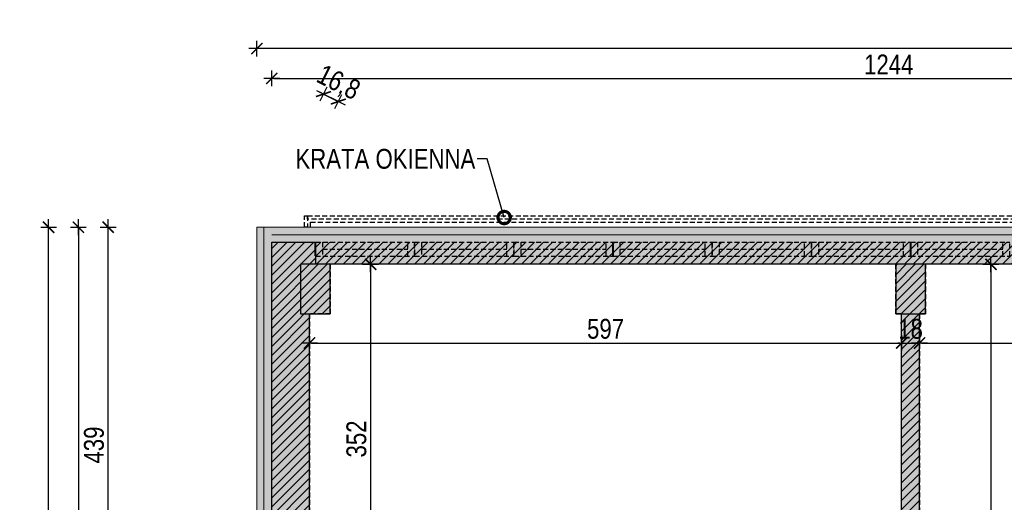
# Model space of a CAD drawing. Header units: millimetres. Extents: x 76192 to 88546, y 19309 to 25840.
# Tile 5 of 61: x 76192 to 77185, y 22976 to 23463. Entities that reach past the tile are written whole.
import ezdxf
from ezdxf import colors
from ezdxf.entities.mleader import LeaderData, LeaderLine
from ezdxf.math import Vec2, Vec3

# ---------------------------------------------------------------- set-up
doc = ezdxf.new("R2010")
doc.units = ezdxf.units.MM
doc.linetypes.add('DASHED', pattern=[0.75, 0.5, -0.25])
doc.layers.get('DEFPOINTS').update_dxf_attribs({"lineweight": 9})
for name, color, linetype in [('_HSA_HATCH_WYPEŁNIENIA_PRZEGRÓD', 205, 'Continuous'), ('_HSA_OPIS', 43, 'Continuous'), ('_HSA_STOLARKA_ZEWNĘTRZNA', 132, 'Continuous'), ('_HSA_WIDOKOWE', 1, 'Continuous'), ('_HSA_WIDOKOWE_CIENKIE', 8, 'Continuous'), ('_HSA_WYM_100', 141, 'Continuous'), ('_HSA_ŚCIANY_DZIAŁOWE', 6, 'Continuous'), ('_HSA_ŚCIANY_KONSTRUKCYJNE', 3, 'Continuous'), ('_HSA_ŚCIANY_MUROWANE', 4, 'Continuous')]:
    doc.layers.add(name, color=color, linetype=linetype)
doc.layers.add('_HSA_IZOLACJA_TERMICZNA', color=2, linetype='Continuous', lineweight=5)
doc.layers.add('_HSA_POWIERZCHNIA_UŻYTKOWA', color=115, linetype='DASHED', plot=False)
doc.styles.add('ARIAL_100', font='Arial.ttf', dxfattribs={"width": 0.8, "height": 20})
doc.linetypes.add('BATTING', pattern='A,0.00254,-2.54,[134,ltypeshp.shx,S=2.54,R=0,X=-2.54,Y=0],-5.08,[134,ltypeshp.shx,S=2.54,R=180,X=2.54,Y=0],-2.54', length=10.16254)
doc.dimstyles.new('WYM_WEWN_100', dxfattribs={"dimtxt": 20, "dimasz": 2, "dimexe": 10, "dimexo": 0, "dimgap": 4, "dimtad": 1, "dimdec": 1, "dimrnd": 0.1, "dimtxsty": 'ARIAL_100', "dimblk": 'Wym-03', "dimcen": 0, "dimdle": 10, "dimse1": 1, "dimse2": 1, "dimclrt": 256, "dimazin": 2, "dimtfac": 1, "dimtdec": 1, "dimtix": 1, "dimtmove": 2, "dimatfit": 0, "dimfxl": 1, "dimtolj": 1, "dimtzin": 0, "dimarcsym": 0})

# ---------------------------------------------------------------- blocks, each defined once
blk = doc.blocks.new('*U392')
at = {"linetype": 'ByBlock', "ltscale": 10}
for p, q in [((0, 14), (100, 14)), ((0, 0), (0, 14)), ((7, 0), (7, 14)), ((93, 14), (93, 0)), ((100, 14), (100, 0)), ((0, 0), (100, 0)), ((7, 7), (93, 7))]:
    blk.add_line(p, q, dxfattribs=at)
blk = doc.blocks.new('*U393')
at = {"linetype": 'ByBlock', "ltscale": 10}
for p, q in [((0, 14), (100, 14)), ((0, 0), (0, 14)), ((7, 0), (7, 14)), ((93, 14), (93, 0)), ((100, 14), (100, 0)), ((0, 0), (100, 0)), ((7, 7), (93, 7))]:
    blk.add_line(p, q, dxfattribs=at)
blk = doc.blocks.new('*U394')
at = {"linetype": 'ByBlock', "ltscale": 10}
for p, q in [((0, 14), (100, 14)), ((0, 0), (0, 14)), ((7, 0), (7, 14)), ((93, 14), (93, 0)), ((100, 14), (100, 0)), ((0, 0), (100, 0)), ((7, 7), (93, 7))]:
    blk.add_line(p, q, dxfattribs=at)
blk = doc.blocks.new('*U395')
at = {"linetype": 'ByBlock', "ltscale": 10}
for p, q in [((0, 14), (100, 14)), ((0, 0), (0, 14)), ((7, 0), (7, 14)), ((93, 14), (93, 0)), ((100, 14), (100, 0)), ((0, 0), (100, 0)), ((7, 7), (93, 7))]:
    blk.add_line(p, q, dxfattribs=at)
blk = doc.blocks.new('*U396')
at = {"linetype": 'ByBlock', "ltscale": 10}
for p, q in [((0, 14), (100, 14)), ((0, 0), (0, 14)), ((7, 0), (7, 14)), ((93, 14), (93, 0)), ((100, 14), (100, 0)), ((0, 0), (100, 0)), ((7, 7), (93, 7))]:
    blk.add_line(p, q, dxfattribs=at)
blk = doc.blocks.new('*U397')
at = {"linetype": 'ByBlock', "ltscale": 10}
for p, q in [((0, 14), (100, 14)), ((0, 0), (0, 14)), ((7, 0), (7, 14)), ((93, 14), (93, 0)), ((100, 14), (100, 0)), ((0, 0), (100, 0)), ((7, 7), (93, 7))]:
    blk.add_line(p, q, dxfattribs=at)
blk = doc.blocks.new('*U398')
at = {"linetype": 'ByBlock', "ltscale": 10}
for p, q in [((0, 14), (100, 14)), ((0, 0), (0, 14)), ((7, 0), (7, 14)), ((93, 14), (93, 0)), ((100, 14), (100, 0)), ((0, 0), (100, 0)), ((7, 7), (93, 7))]:
    blk.add_line(p, q, dxfattribs=at)
blk = doc.blocks.new('_DotSmall')
at = {"color": 0, "linetype": 'ByBlock', "const_width": 0.5}
blk.add_lwpolyline([(-0.0625, 0, 1), (0.0625, 0, 1)], format="xyb", close=True, dxfattribs=at)
blk = doc.blocks.new('Wym-03')
for p, q in [((-4, 0), (4, 0)), ((0, 4), (0, -4))]:
    blk.add_line(p, q)
blk.add_lwpolyline([(-2.83, -2.83, 0.8, 0.8, 0), (2.83, 2.83, 0.05, 0.05, 0)], format="xyseb")
blk = doc.blocks.new('*D667')
at = {"layer": '_HSA_WYM_100', "color": 0, "lineweight": -2}
for p, q in [((76496.62, 23388.59), (76494.83, 23389.48)), ((76498.41, 23387.69), (76513.41, 23380.19)), ((76515.2, 23379.3), (76516.99, 23378.4))]:
    blk.add_line(p, q, dxfattribs=at)
at = {"layer": 'DEFPOINTS', "color": 0}
for p in [(76513.41, 23380.19), (76431.33, 23253.53), (76446.33, 23246.03)]:
    blk.add_point(p, dxfattribs=at)
at = {"layer": '_HSA_WYM_100', "color": 0, "lineweight": -2, "xscale": 2, "yscale": 2, "zscale": 2}
for p, rotation in [((76498.41, 23387.69), 333.4349488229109), ((76513.41, 23380.19), 153.4349488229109)]:
    blk.add_blockref('Wym-03', p, dxfattribs=dict(at, rotation=rotation))
at = {"layer": '_HSA_WYM_100', "insert": (76513.07, 23398.27), "char_height": 20, "attachment_point": 5, "rotation": 333.43495, "style": 'ARIAL_100'}
blk.add_mtext('\\A1;16,8', dxfattribs=at)
blk = doc.blocks.new('*D668')
at = {"layer": '_HSA_WYM_100', "color": 0, "lineweight": -2}
blk.add_line((76448.33, 23403.53), (77688.33, 23403.53), dxfattribs=at)
at = {"layer": 'DEFPOINTS', "color": 0}
for p in [(77690.33, 23403.53), (77690.33, 23264.9), (76446.33, 23246.03)]:
    blk.add_point(p, dxfattribs=at)
at = {"layer": '_HSA_WYM_100', "color": 0, "lineweight": -2, "xscale": 2, "yscale": 2, "zscale": 2}
for p, rotation in [((76446.33, 23403.53), 180.000000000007), ((77690.33, 23403.53), 7.037391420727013e-12)]:
    blk.add_blockref('Wym-03', p, dxfattribs=dict(at, rotation=rotation))
at = {"layer": '_HSA_WYM_100', "insert": (77068.33, 23417.57), "char_height": 20, "attachment_point": 5, "style": 'ARIAL_100'}
blk.add_mtext('\\A1;1244', dxfattribs=at)
blk = doc.blocks.new('*D681')
at = {"layer": '_HSA_WYM_100', "color": 0, "lineweight": -2}
blk.add_line((88356.19, 23433.53), (76433.33, 23433.53), dxfattribs=at)
at = {"layer": 'DEFPOINTS', "color": 0}
for p in [(76431.33, 23433.53), (76431.33, 23253.53), (88358.19, 23253.53)]:
    blk.add_point(p, dxfattribs=at)
at = {"layer": '_HSA_WYM_100', "color": 0, "lineweight": -2, "xscale": 2, "yscale": 2, "zscale": 2, "rotation": 180}
blk.add_blockref('Wym-03', (76431.33, 23433.53), dxfattribs=at)
at = {"layer": '_HSA_WYM_100', "color": 0, "lineweight": -2, "xscale": 2, "yscale": 2, "zscale": 2}
blk.add_blockref('Wym-03', (88358.19, 23433.53), dxfattribs=at)
at = {"layer": '_HSA_WYM_100', "insert": (82394.76, 23449.55), "char_height": 20, "attachment_point": 5, "style": 'ARIAL_100'}
blk.add_mtext('\\A1;11926,9', dxfattribs=at)
blk = doc.blocks.new('*D728')
at = {"layer": '_HSA_WYM_100', "color": 0, "lineweight": -2}
blk.add_line((76281.33, 22816.53), (76281.33, 23251.53), dxfattribs=at)
at = {"layer": 'DEFPOINTS', "color": 0}
for p in [(76281.33, 23253.53), (76431.33, 23253.53), (76431.33, 22814.53)]:
    blk.add_point(p, dxfattribs=at)
at = {"layer": '_HSA_WYM_100', "color": 0, "lineweight": -2, "xscale": 2, "yscale": 2, "zscale": 2}
for p, rotation in [((76281.33, 23253.53), 90), ((76281.33, 22814.53), 270)]:
    blk.add_blockref('Wym-03', p, dxfattribs=dict(at, rotation=rotation))
at = {"layer": '_HSA_WYM_100', "insert": (76267.11, 23034.03), "char_height": 20, "attachment_point": 5, "rotation": 90, "style": 'ARIAL_100'}
blk.add_mtext('\\A1;439', dxfattribs=at)
blk = doc.blocks.new('*D729')
at = {"layer": '_HSA_WYM_100', "color": 0, "lineweight": -2}
blk.add_line((76251.33, 23251.53), (76251.33, 21357.53), dxfattribs=at)
at = {"layer": 'DEFPOINTS', "color": 0}
for p in [(76431.33, 23253.53), (76251.33, 21355.53), (76431.33, 21355.53)]:
    blk.add_point(p, dxfattribs=at)
at = {"layer": '_HSA_WYM_100', "color": 0, "lineweight": -2, "xscale": 2, "yscale": 2, "zscale": 2}
for p, rotation in [((76251.33, 23253.53), 90), ((76251.33, 21355.53), 270)]:
    blk.add_blockref('Wym-03', p, dxfattribs=dict(at, rotation=rotation))
at = {"layer": '_HSA_WYM_100', "insert": (76237.11, 22304.53), "char_height": 20, "attachment_point": 5, "rotation": 90, "style": 'ARIAL_100'}
blk.add_mtext('\\A1;1898', dxfattribs=at)
blk = doc.blocks.new('*D723')
at = {"layer": '_HSA_WYM_100', "color": 0, "lineweight": -2}
blk.add_line((76221.33, 19529.42), (76221.33, 23251.53), dxfattribs=at)
at = {"layer": 'DEFPOINTS', "color": 0}
for p in [(76221.33, 23253.53), (76251.33, 23253.53), (76251.33, 19527.42)]:
    blk.add_point(p, dxfattribs=at)
at = {"layer": '_HSA_WYM_100', "color": 0, "lineweight": -2, "xscale": 2, "yscale": 2, "zscale": 2}
for p, rotation in [((76221.33, 23253.53), 89.99999999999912), ((76221.33, 19527.42), 269.9999999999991)]:
    blk.add_blockref('Wym-03', p, dxfattribs=dict(at, rotation=rotation))
at = {"layer": '_HSA_WYM_100', "insert": (76205.31, 21390.48), "char_height": 20, "attachment_point": 5, "rotation": 90, "style": 'ARIAL_100'}
blk.add_mtext('\\A1;3726,1', dxfattribs=at)
blk = doc.blocks.new('A$C7b38db61')
at = {"linetype": 'ByBlock', "ltscale": 10}
for points in [[(-3.09, 0), (-6, 0), (-6, 11.37), (-3.09, 11.37)], [(-3.09, 11.37), (1213.47, 11.37), (1213.47, 8.2), (-3.09, 8.2)]]:
    blk.add_lwpolyline(points, close=True, dxfattribs=at)
blk = doc.blocks.new('*D1032')
at = {"layer": '_HSA_WYM_100', "color": 0, "lineweight": -2}
blk.add_line((76486.33, 23136.82), (77079.33, 23136.82), dxfattribs=at)
at = {"layer": 'DEFPOINTS', "color": 0}
for p in [(76484.33, 23166.14), (77081.33, 23166.14), (77081.33, 23136.82)]:
    blk.add_point(p, dxfattribs=at)
at = {"layer": '_HSA_WYM_100', "color": 0, "lineweight": -2, "xscale": 2, "yscale": 2, "zscale": 2, "rotation": 180}
blk.add_blockref('Wym-03', (76484.33, 23136.82), dxfattribs=at)
at = {"layer": '_HSA_WYM_100', "color": 0, "lineweight": -2, "xscale": 2, "yscale": 2, "zscale": 2}
blk.add_blockref('Wym-03', (77081.33, 23136.82), dxfattribs=at)
at = {"layer": '_HSA_WYM_100', "insert": (76782.83, 23151.03), "char_height": 20, "attachment_point": 5, "style": 'ARIAL_100'}
blk.add_mtext('\\A1;597', dxfattribs=at)
blk = doc.blocks.new('*D1022')
at = {"layer": '_HSA_WYM_100', "color": 0, "lineweight": -2}
for p, q in [((77079.33, 23136.82), (77077.33, 23136.82)), ((77081.33, 23136.82), (77099.33, 23136.82)), ((77101.33, 23136.82), (77103.33, 23136.82))]:
    blk.add_line(p, q, dxfattribs=at)
at = {"layer": 'DEFPOINTS', "color": 0}
for p in [(77081.33, 23166.14), (77099.33, 23166.14), (77099.33, 23136.82)]:
    blk.add_point(p, dxfattribs=at)
at = {"layer": '_HSA_WYM_100', "color": 0, "lineweight": -2, "xscale": 2, "yscale": 2, "zscale": 2}
blk.add_blockref('Wym-03', (77081.33, 23136.82), dxfattribs=at)
at = {"layer": '_HSA_WYM_100', "color": 0, "lineweight": -2, "xscale": 2, "yscale": 2, "zscale": 2, "rotation": 180}
blk.add_blockref('Wym-03', (77099.33, 23136.82), dxfattribs=at)
at = {"layer": '_HSA_WYM_100', "insert": (77090.33, 23151.03), "char_height": 20, "attachment_point": 5, "style": 'ARIAL_100'}
blk.add_mtext('\\A1;18', dxfattribs=at)
blk = doc.blocks.new('*D1023')
at = {"layer": '_HSA_WYM_100', "color": 0, "lineweight": -2}
blk.add_line((77101.33, 23136.82), (77679.33, 23136.82), dxfattribs=at)
at = {"layer": 'DEFPOINTS', "color": 0}
for p in [(77099.33, 23166.14), (77681.33, 23166.14), (77681.33, 23136.82)]:
    blk.add_point(p, dxfattribs=at)
at = {"layer": '_HSA_WYM_100', "color": 0, "lineweight": -2, "xscale": 2, "yscale": 2, "zscale": 2, "rotation": 180.0000000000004}
blk.add_blockref('Wym-03', (77099.33, 23136.82), dxfattribs=at)
at = {"layer": '_HSA_WYM_100', "color": 0, "lineweight": -2, "xscale": 2, "yscale": 2, "zscale": 2}
blk.add_blockref('Wym-03', (77681.33, 23136.82), dxfattribs=at)
at = {"layer": '_HSA_WYM_100', "insert": (77390.33, 23151.03), "char_height": 20, "attachment_point": 5, "style": 'ARIAL_100'}
blk.add_mtext('\\A1;582', dxfattribs=at)
blk = doc.blocks.new('*D1046')
at = {"layer": '_HSA_WYM_100', "color": 0, "lineweight": -2}
blk.add_line((76545.92, 23214.14), (76545.92, 22866.11), dxfattribs=at)
at = {"layer": 'DEFPOINTS', "color": 0}
for p in [(76505.33, 23216.14), (76505.33, 22864.11), (76545.92, 22864.11)]:
    blk.add_point(p, dxfattribs=at)
at = {"layer": '_HSA_WYM_100', "color": 0, "lineweight": -2, "xscale": 2, "yscale": 2, "zscale": 2}
for p, rotation in [((76545.92, 23216.14), 90), ((76545.92, 22864.11), 270)]:
    blk.add_blockref('Wym-03', p, dxfattribs=dict(at, rotation=rotation))
at = {"layer": '_HSA_WYM_100', "insert": (76531.7, 23040.13), "char_height": 20, "attachment_point": 5, "rotation": 90, "style": 'ARIAL_100'}
blk.add_mtext('\\A1;352', dxfattribs=at)
blk = doc.blocks.new('*D1051')
at = {"layer": '_HSA_WYM_100', "color": 0, "lineweight": -2}
blk.add_line((77171.31, 23214.14), (77171.31, 22570.14), dxfattribs=at)
at = {"layer": 'DEFPOINTS', "color": 0}
for p in [(77105.33, 23216.14), (77105.33, 22568.14), (77171.31, 22568.14)]:
    blk.add_point(p, dxfattribs=at)
at = {"layer": '_HSA_WYM_100', "color": 0, "lineweight": -2, "xscale": 2, "yscale": 2, "zscale": 2}
for p, rotation in [((77171.31, 23216.14), 90.00000000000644), ((77171.31, 22568.14), 270.0000000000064)]:
    blk.add_blockref('Wym-03', p, dxfattribs=dict(at, rotation=rotation))
at = {"layer": '_HSA_WYM_100', "insert": (77157.1, 22892.14), "char_height": 20, "attachment_point": 5, "rotation": 90, "style": 'ARIAL_100'}
blk.add_mtext('\\A1;648', dxfattribs=at)

msp = doc.modelspace()

# ---------------------------------------------------------------- hatches: boundary and pattern name
at = {"layer": '_HSA_HATCH_WYPEŁNIENIA_PRZEGRÓD'}
h = msp.add_hatch(color=256, dxfattribs=at)
h.paths.add_polyline_path([(76484.33, 23166.14), (76475.33, 23166.14), (76475.33, 23216.14), (76490.33, 23216.14), (76490.33, 23253.53), (76431.33, 23253.53), (76431.33, 22814.53), (76484.33, 22814.53)])
h.paths.add_polyline_path([(76461.33, 22627.39), (76484.33, 22627.39), (76484.33, 22654.53), (76431.33, 22654.53), (76431.33, 21355.53), (76505.33, 21355.53), (76505.33, 21391.25), (76475.33, 21391.25), (76475.33, 21416.25), (76461.33, 21416.25)])
h.paths.add_polyline_path([(77105.33, 21441.25), (77075.33, 21441.25), (77075.33, 21391.25), (77105.33, 21391.25)])
h.paths.add_polyline_path([(76505.33, 21441.25), (76475.33, 21441.25), (76475.33, 21391.25), (76505.33, 21391.25)], flags=17)
h.paths.add_polyline_path([(76505.33, 22027.39), (76461.33, 22027.39), (76461.33, 21981.67), (76505.33, 21981.67)], flags=17)
h.paths.add_polyline_path([(76505.33, 22627.39), (76461.33, 22627.39), (76461.33, 22581.67), (76505.33, 22581.67)], flags=17)
h.paths.add_polyline_path([(76505.33, 23216.14), (76475.33, 23216.14), (76475.33, 23166.14), (76484.33, 23166.14), (76505.33, 23166.14)])
h.paths.add_polyline_path([(77105.33, 23216.14), (77075.33, 23216.14), (77075.33, 23166.14), (77105.33, 23166.14)])
h.paths.add_polyline_path([(77112.33, 22619.11), (77075.33, 22619.11), (77075.33, 22568.14), (77112.33, 22568.14)])
h.paths.add_polyline_path([(77075.33, 22619.11), (76709.33, 22619.11), (76709.33, 22654.53), (76684.33, 22654.53), (76684.33, 22619.11), (76505.33, 22619.11), (76505.33, 22601.11), (76696.33, 22601.11), (77075.33, 22601.11)])
h.paths.add_polyline_path([(76709.33, 22864.11), (76484.33, 22864.11), (76484.33, 22839.11), (76684.33, 22839.11), (76684.33, 22804.53), (76709.33, 22804.53)])
h.paths.add_polyline_path([(77099.33, 23166.14), (77081.33, 23166.14), (77081.33, 22619.11), (77099.33, 22619.11)])
h.paths.add_polyline_path([(77120.83, 21355.53), (77120.83, 21391.25), (76505.33, 21391.25), (76505.33, 21355.53)])
h = msp.add_hatch(color=256, dxfattribs=at)
h.paths.add_polyline_path([(82250.33, 23216.14), (82250.33, 23253.53), (80390.33, 23253.53), (80390.33, 23216.14)])
h.paths.add_polyline_path([(84050.33, 23216.14), (84050.33, 23253.53), (82550.33, 23253.53), (82550.33, 23216.14)])
h.paths.add_polyline_path([(86450.33, 23216.14), (86450.33, 23253.53), (84350.33, 23253.53), (84350.33, 23216.14)])
h.paths.add_polyline_path([(86750.33, 23253.53), (86750.33, 23216.14), (88296.81, 23216.14), (88296.81, 23209), (88278.19, 23209), (88278.19, 23173.28), (88313.81, 23173.28), (88313.81, 22559.17), (88343.19, 22559.17), (88343.19, 22564.17), (88358.19, 22564.17), (88358.19, 23253.53)])
h.paths.add_polyline_path([(77690.33, 23216.14), (77690.33, 23253.53), (76490.33, 23253.53), (76490.33, 23216.14)])
h.paths.add_polyline_path([(77990.33, 23253.53), (77990.33, 23216.14), (80090.33, 23216.14), (80090.33, 23253.53)])
h = msp.add_hatch(dxfattribs=at)
h.set_pattern_fill('ANSI31', color=256, scale=2, style=0)
h.set_pattern_definition([(45, (16000, 0), (-4.49012806, 4.49012806), [])])
h.paths.add_polyline_path([(76484.33, 23166.14), (76475.33, 23166.14), (76475.33, 23216.14), (76490.33, 23216.14), (76490.33, 23238.53), (76446.33, 23238.53), (76446.33, 22814.53), (76484.33, 22814.53)])
h.paths.add_polyline_path([(76461.33, 22627.39), (76484.33, 22627.39), (76484.33, 22654.53), (76446.33, 22654.53), (76446.33, 21370.53), (76505.33, 21370.53), (76505.33, 21391.25), (76475.33, 21391.25), (76475.33, 21416.25), (76461.33, 21416.25)])
h.paths.add_polyline_path([(77105.33, 21441.25), (77075.33, 21441.25), (77075.33, 21391.25), (77105.33, 21391.25)])
h.paths.add_polyline_path([(76505.33, 21441.25), (76475.33, 21441.25), (76475.33, 21391.25), (76505.33, 21391.25)], flags=17)
h.paths.add_polyline_path([(76505.33, 22027.39), (76461.33, 22027.39), (76461.33, 21981.67), (76505.33, 21981.67)], flags=17)
h.paths.add_polyline_path([(76505.33, 22627.39), (76461.33, 22627.39), (76461.33, 22581.67), (76505.33, 22581.67)], flags=17)
h.paths.add_polyline_path([(76505.33, 23216.14), (76475.33, 23216.14), (76475.33, 23166.14), (76484.33, 23166.14), (76505.33, 23166.14)])
h.paths.add_polyline_path([(77105.33, 23216.14), (77075.33, 23216.14), (77075.33, 23166.14), (77105.33, 23166.14)])
h.paths.add_polyline_path([(77112.33, 22619.11), (77075.33, 22619.11), (77075.33, 22568.14), (77112.33, 22568.14)])
h.paths.add_polyline_path([(77075.33, 22619.11), (76709.33, 22619.11), (76709.33, 22654.53), (76684.33, 22654.53), (76684.33, 22619.11), (76505.33, 22619.11), (76505.33, 22601.11), (76696.33, 22601.11), (77075.33, 22601.11)])
h.paths.add_polyline_path([(76709.33, 22864.11), (76484.33, 22864.11), (76484.33, 22839.11), (76684.33, 22839.11), (76684.33, 22804.53), (76709.33, 22804.53)])
h.paths.add_polyline_path([(77099.33, 23166.14), (77081.33, 23166.14), (77081.33, 22619.11), (77099.33, 22619.11)])
h.paths.add_polyline_path([(77205.33, 21370.53), (77205.33, 21391.25), (76505.33, 21391.25), (76505.33, 21370.53)])
h.paths.add_polyline_path([(77310.33, 21391.25), (77310.33, 21370.53), (77360.33, 21370.53), (77360.33, 21391.25)])
h = msp.add_hatch(dxfattribs=at)
h.set_pattern_fill('ANSI31', color=256, scale=2, style=0)
h.set_pattern_definition([(45, (16000, -5754.548), (-4.49012806, 4.49012806), [])])
h.paths.add_polyline_path([(88278.19, 23173.28), (88278.19, 23209), (88296.81, 23209), (88296.81, 23216.14), (76490.33, 23216.14), (76490.33, 23238.53), (88343.19, 23238.53), (88343.19, 22559.17), (88313.81, 22559.17), (88313.81, 23173.28)])

# ---------------------------------------------------------------- linework, layer by layer
at = {"layer": '_HSA_IZOLACJA_TERMICZNA', "ltscale": 0.1}
for p, q in [((76431.33, 22814.53), (76431.33, 23253.53)), ((76431.33, 23253.53), (88358.19, 23253.53))]:
    msp.add_line(p, q, dxfattribs=at)
at = {"layer": '_HSA_IZOLACJA_TERMICZNA', "linetype": 'BATTING', "ltscale": 0.1}
for p, q in [((76438.33, 22814.53), (76438.33, 23253.53)), ((76446.33, 23246.03), (88343.19, 23246.03))]:
    msp.add_line(p, q, dxfattribs=at)
at = {"layer": '_HSA_POWIERZCHNIA_UŻYTKOWA', "ltscale": 10}
msp.add_lwpolyline([(77668.54, 22278.39), (77668.54, 22627.39), (77681.33, 22627.39), (77681.33, 23166.14), (77675.33, 23166.14), (77675.33, 23216.14), (77105.33, 23216.14), (77105.33, 23166.14), (77099.33, 23166.14), (77099.33, 22619.11), (77112.33, 22619.11), (77112.33, 22568.14), (77075.33, 22568.14), (77075.33, 22601.1), (76505.33, 22601.11), (76505.33, 22581.67), (76461.33, 22581.67), (76461.33, 22027.39)], dxfattribs=at)
msp.add_lwpolyline([(76505.33, 23216.14), (76505.33, 23166.14), (76484.33, 23166.14), (76484.33, 22864.11), (76709.33, 22864.11), (76709.33, 22619.11), (77081.33, 22619.11), (77081.33, 23166.14), (77075.33, 23166.14), (77075.33, 23216.14)], close=True, dxfattribs=at)
at = {"layer": '_HSA_STOLARKA_ZEWNĘTRZNA', "ltscale": 10, "const_width": 2}
for points in [[(76490.33, 23238.53), (76490.33, 23224.53)], [(76790.33, 23238.53), (76790.33, 23224.53)], [(77090.33, 23238.53), (77090.33, 23224.53)]]:
    msp.add_lwpolyline(points, dxfattribs=at)
at = {"layer": '_HSA_WIDOKOWE', "linetype": 'DASHED', "ltscale": 10}
msp.add_lwpolyline([(76485.33, 23253.53), (76485.33, 23258.53), (77695.33, 23258.53)], dxfattribs=at)
at = {"layer": '_HSA_ŚCIANY_DZIAŁOWE'}
for p, q in [((77081.33, 22619.11), (77081.33, 23166.14)), ((77099.33, 22619.11), (77099.33, 23166.14))]:
    msp.add_line(p, q, dxfattribs=at)
at = {"layer": '_HSA_ŚCIANY_KONSTRUKCYJNE'}
for points in [[(76475.33, 23166.14), (76505.33, 23166.14), (76505.33, 23216.14), (76475.33, 23216.14)], [(77075.33, 23166.14), (77105.33, 23166.14), (77105.33, 23216.14), (77075.33, 23216.14)]]:
    msp.add_lwpolyline(points, close=True, dxfattribs=at)
at = {"layer": '_HSA_ŚCIANY_MUROWANE', "ltscale": 0.07}
for p, q in [((76446.33, 22814.53), (76446.33, 23238.53)), ((76446.33, 23238.53), (76490.33, 23238.53)), ((76490.33, 23238.53), (76490.33, 23216.14)), ((86750.33, 23216.14), (76490.33, 23216.14)), ((76484.33, 22814.53), (76484.33, 23166.14))]:
    msp.add_line(p, q, dxfattribs=at)

# ---------------------------------------------------------------- block references
at = {"layer": '_HSA_STOLARKA_ZEWNĘTRZNA', "linetype": 'DASHED', "ltscale": 10, "xscale": -1, "rotation": 180}
for name, p in [('*U392', (76490.33, 23238.53)), ('*U393', (76590.33, 23238.53)), ('*U394', (76690.33, 23238.53)), ('*U395', (76790.33, 23238.53)), ('*U396', (76890.33, 23238.53)), ('*U397', (76990.33, 23238.53)), ('*U398', (77090.33, 23238.53))]:
    msp.add_blockref(name, p, dxfattribs=at)
at = {"layer": '_HSA_WIDOKOWE_CIENKIE', "linetype": 'DASHED', "ltscale": 10, "rotation": 359.9999999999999}
msp.add_blockref('A$C7b38db61', (76485.33, 23253.53), dxfattribs=at)

# ---------------------------------------------------------------- dimensions: what is measured, and where the dimension line sits
at = {"layer": '_HSA_WYM_100'}
for p1, p2, distance, picture, middle in [((88358.19, 23253.53), (76431.33, 23253.53), -180, '*D681', (82394.76, 23449.55)), ((76431.33, 23253.53), (76446.33, 23246.03), 150, '*D667', (76513.07, 23398.27)), ((76251.33, 19527.42), (76251.33, 23253.53), 30, '*D723', (76205.31, 21390.48)), ((76431.33, 23253.53), (76431.33, 21355.53), -180, '*D729', (76237.11, 22304.53)), ((76505.33, 23216.14), (76505.33, 22864.11), 40.59, '*D1046', (76531.7, 23040.13)), ((77105.33, 23216.14), (77105.33, 22568.14), 65.99, '*D1051', (77157.1, 22892.14)), ((76484.33, 23166.14), (77081.33, 23166.14), -29.32, '*D1032', (76782.83, 23151.03))]:
    dim = msp.add_aligned_dim(p1=p1, p2=p2, distance=distance, dimstyle='WYM_WEWN_100', dxfattribs=at)
    dim.commit()
    dim.dimension.update_dxf_attribs({"geometry": picture, "text_midpoint": middle})
for base, p1, p2, angle, picture, middle in [((77690.33, 23403.53), (76446.33, 23246.03), (77690.33, 23264.9), 180, '*D668', (77068.33, 23417.57)), ((76281.33, 23253.53), (76431.33, 22814.53), (76431.33, 23253.53), 270, '*D728', (76267.11, 23034.03)), ((77099.33, 23136.82), (77081.33, 23166.14), (77099.33, 23166.14), 180, '*D1022', (77090.33, 23151.03)), ((77681.33, 23136.82), (77099.33, 23166.14), (77681.33, 23166.14), 180, '*D1023', (77390.33, 23151.03))]:
    dim = msp.add_linear_dim(base=base, p1=p1, p2=p2, angle=angle, dimstyle='WYM_WEWN_100', dxfattribs=at)
    dim.commit()
    dim.dimension.update_dxf_attribs({"geometry": picture, "text_midpoint": middle})

# ---------------------------------------------------------------- leaders
at = {"layer": '_HSA_OPIS'}
ml = msp.add_multileader_mtext('Standard', dxfattribs=at)
ml.set_content('KRATA OKIENNA', color=256, style='ARIAL_100')
ml.set_leader_properties()
ml.set_arrow_properties(name='DOTSMALL')
ml.build(insert=Vec2(0, 0))
ml.multileader.update_dxf_attribs({"dogleg_length": 10, "arrow_head_size": 25})
ctx = ml.context
ctx.base_point, ctx.char_height, ctx.arrow_head_size, ctx.plane_origin = Vec3(76469.77, 23322.31), 20, 25, Vec3(75917.08, 24175.25)
ctx.text_align_type = 2
notes = []
notes.append((ctx, [(0, (1, 1, 0), (76663.5, 23322.31), (-1, 0), 10, [(0, [(76680.61, 23263.3)], 0, [])])]))
ctx.mtext.insert, ctx.mtext.width, ctx.mtext.defined_height, ctx.mtext.alignment, ctx.mtext.line_spacing_factor = Vec3(76651.5, 23332.48), 329.0821, 173.28, 3, 0.8
for ctx, leaders in notes:
    for number, flags, end, landing, length, lines in leaders:
        leader = LeaderData()
        leader.index, (leader.has_last_leader_line, leader.has_dogleg_vector, leader.attachment_direction) = number, flags
        leader.last_leader_point, leader.dogleg_vector, leader.dogleg_length = Vec3(end), Vec3(landing), length
        for number, points, colour, breaks in lines:
            line = LeaderLine()
            line.index, line.vertices, line.color, line.breaks = number, Vec3.list(points), colors.encode_raw_color(colour), breaks
            leader.lines.append(line)
        ctx.leaders.append(leader)

doc.saveas('drawing.dxf')
